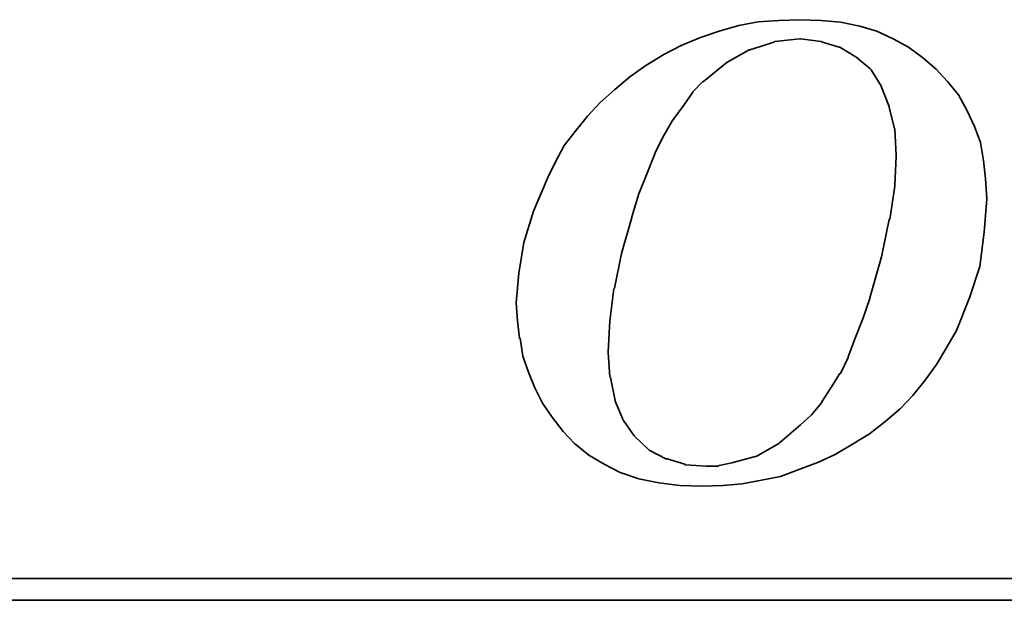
# Model space of a CAD drawing. Extents: x 21 to 250, y 59 to 189.
# Tile 33 of 49: x 203.42 to 208.19, y 118.06 to 120.88. Entities that reach past the tile are written whole.
import ezdxf

# ---------------------------------------------------------------- set-up
doc = ezdxf.new("R2010")
doc.units = 0
doc.header["$LTSCALE"] = 3
doc.header["$MEASUREMENT"] = 0
doc.layers.add('DIM', color=4, linetype='CONTINUOUS')
doc.layers.add('layer 1', color=7, linetype='CONTINUOUS')

# ---------------------------------------------------------------- blocks, each defined once
blk = doc.blocks.new('TBI MOTION logo(完整正式版)')
at = {"layer": 'layer 1', "color": 22, "lineweight": 35}
for points, knots in [([(-11.34375, -6.98375), (-11.34375, -6.98375), (-10.91375, -7.43875), (-10.91375, -7.43875), (-10.91375, -7.43875), (-10.91375, -7.43875), (-10.38625, -7.87125), (-10.38625, -7.87125), (-10.38625, -7.87125), (-10.38625, -7.87125), (-9.81125, -8.20375), (-9.81125, -8.20375), (-9.81125, -8.20375), (-9.81125, -8.20375), (-9.21125, -8.51875), (-9.21125, -8.51875), (-9.21125, -8.51875), (-9.21125, -8.51875), (-8.51625, -8.75875), (-8.51625, -8.75875), (-8.51625, -8.75875), (-8.51625, -8.75875), (-7.77125, -8.90375), (-7.77125, -8.90375), (-7.77125, -8.90375), (-7.77125, -8.90375), (-6.97875, -8.99875), (-6.97875, -8.99875), (-6.97875, -8.99875), (-6.97875, -8.99875), (-6.14125, -9.02375), (-6.14125, -9.02375), (-6.14125, -9.02375), (-6.14125, -9.02375), (-5.37125, -8.99875), (-5.37125, -8.99875), (-5.37125, -8.99875), (-5.37125, -8.99875), (-4.65375, -8.94875), (-4.65375, -8.94875), (-4.65375, -8.94875), (-4.65375, -8.94875), (-3.93375, -8.80625), (-3.93375, -8.80625), (-3.93375, -8.80625), (-3.93375, -8.80625), (-3.21375, -8.66375), (-3.21375, -8.66375), (-3.21375, -8.66375), (-3.21375, -8.66375), (-2.49375, -8.39875), (-2.49375, -8.39875), (-2.49375, -8.39875), (-2.49375, -8.39875), (-1.79875, -8.13375), (-1.79875, -8.13375), (-1.79875, -8.13375), (-1.79875, -8.13375), (-1.17375, -7.84375), (-1.17375, -7.84375), (-1.17375, -7.84375), (-1.17375, -7.84375), (-0.52375, -7.46375), (-0.52375, -7.46375), (-0.52375, -7.46375), (-0.52375, -7.46375), (0.10124, -7.07875), (0.10124, -7.07875), (0.10124, -7.07875), (0.10124, -7.07875), (0.67625, -6.62375), (0.67625, -6.62375), (0.67625, -6.62375), (0.67625, -6.62375), (1.24874, -6.14375), (1.24874, -6.14375), (1.24874, -6.14375), (1.24874, -6.14375), (1.72874, -5.64125), (1.72874, -5.64125), (1.72874, -5.64125), (1.72874, -5.64125), (2.18624, -5.06375), (2.18624, -5.06375), (2.18624, -5.06375), (2.18624, -5.06375), (2.61625, -4.48874), (2.61625, -4.48874), (2.61625, -4.48874), (2.61625, -4.48874), (3.00125, -3.83874), (3.00125, -3.83874), (3.00125, -3.83874), (3.00125, -3.83874), (3.36124, -3.21374), (3.36124, -3.21374), (3.36124, -3.21374), (3.36124, -3.21374), (3.84374, -1.99125), (3.84374, -1.99125), (3.84374, -1.99125), (3.84374, -1.99125), (4.22625, -0.81875), (4.22625, -0.81875), (4.22625, -0.81875), (4.22625, -0.81875), (4.39125, 0.45624), (4.39125, 0.45624), (4.39125, 0.45624), (4.39125, 0.45624), (4.48874, 1.70124), (4.48874, 1.70124), (4.48874, 1.70124), (4.48874, 1.70124), (4.43874, 2.44625), (4.43874, 2.44625), (4.43874, 2.44625), (4.43874, 2.44625), (4.36874, 3.14125), (4.36874, 3.14125), (4.36874, 3.14125), (4.36874, 3.14125), (4.25125, 3.81125), (4.25125, 3.81125), (4.25125, 3.81125), (4.25125, 3.81125), (4.03124, 4.41125), (4.03124, 4.41125), (4.03124, 4.41125), (4.03124, 4.41125), (3.74374, 5.01125), (3.74374, 5.01125), (3.74374, 5.01125), (3.74374, 5.01125), (3.43124, 5.58875), (3.43124, 5.58875), (3.43124, 5.58875), (3.43124, 5.58875), (3.02625, 6.09125), (3.02625, 6.09125), (3.02625, 6.09125), (3.02625, 6.09125), (2.59374, 6.54875), (2.59374, 6.54875), (2.59374, 6.54875), (2.59374, 6.54875), (2.09124, 6.98125), (2.09124, 6.98125), (2.09124, 6.98125), (2.09124, 6.98125), (1.56124, 7.36625), (1.56124, 7.36625), (1.56124, 7.36625), (1.56124, 7.36625), (0.98624, 7.67625), (0.98624, 7.67625), (0.98624, 7.67625), (0.98624, 7.67625), (0.38624, 7.96375), (0.38624, 7.96375), (0.38624, 7.96375), (0.38624, 7.96375), (-0.25875, 8.15625), (-0.25875, 8.15625), (-0.25875, 8.15625), (-0.25875, 8.15625), (-0.98125, 8.30125), (-0.98125, 8.30125), (-0.98125, 8.30125), (-0.98125, 8.30125), (-1.70124, 8.37125), (-1.70124, 8.37125), (-1.70124, 8.37125), (-1.70124, 8.37125), (-2.49375, 8.39624), (-2.49375, 8.39624), (-2.49375, 8.39624), (-2.49375, 8.39624), (-3.28625, 8.37125), (-3.28625, 8.37125), (-3.28625, 8.37125), (-3.28625, 8.37125), (-4.05125, 8.32125), (-4.05125, 8.32125), (-4.05125, 8.32125), (-4.05125, 8.32125), (-4.77375, 8.18125), (-4.77375, 8.18125), (-4.77375, 8.18125), (-4.77375, 8.18125), (-5.51625, 7.96375), (-5.51625, 7.96375), (-5.51625, 7.96375), (-5.51625, 7.96375), (-6.21125, 7.72625), (-6.21125, 7.72625), (-6.21125, 7.72625), (-6.21125, 7.72625), (-6.92875, 7.43625), (-6.92875, 7.43625), (-6.92875, 7.43625), (-6.92875, 7.43625), (-7.57875, 7.10125), (-7.57875, 7.10125), (-7.57875, 7.10125), (-7.57875, 7.10125), (-8.24875, 6.69125), (-8.24875, 6.69125), (-8.24875, 6.69125), (-8.24875, 6.69125), (-8.84875, 6.26125), (-8.84875, 6.26125), (-8.84875, 6.26125), (-8.84875, 6.26125), (-9.42625, 5.78125), (-9.42625, 5.78125), (-9.42625, 5.78125), (-9.42625, 5.78125), (-9.95375, 5.30125), (-9.95375, 5.30125), (-9.95375, 5.30125), (-9.95375, 5.30125), (-10.43375, 4.79624), (-10.43375, 4.79624), (-10.43375, 4.79624), (-10.43375, 4.79624), (-10.88875, 4.22125), (-10.88875, 4.22125), (-10.88875, 4.22125), (-10.88875, 4.22125), (-11.29875, 3.69375), (-11.29875, 3.69375), (-11.29875, 3.69375), (-11.29875, 3.69375), (-11.63375, 3.09125), (-11.63375, 3.09125), (-11.63375, 3.09125), (-11.63375, 3.09125), (-11.91875, 2.49625), (-11.91875, 2.49625), (-11.91875, 2.49625), (-11.91875, 2.49625), (-12.44875, 1.24625), (-12.44875, 1.24625), (-12.44875, 1.24625), (-12.44875, 1.24625), (-12.80875, 0.06874), (-12.80875, 0.06874), (-12.80875, 0.06874), (-12.80875, 0.06874), (-12.99875, -1.07875), (-12.99875, -1.07875), (-12.99875, -1.07875), (-12.99875, -1.07875), (-13.09375, -2.18375), (-13.09375, -2.18375), (-13.09375, -2.18375), (-13.09375, -2.18375), (-13.04875, -2.85375), (-13.04875, -2.85375), (-13.04875, -2.85375), (-13.04875, -2.85375), (-12.97375, -3.50375), (-12.97375, -3.50375), (-12.97375, -3.50375), (-12.97375, -3.50375), (-12.95375, -3.50375), (-12.95375, -3.50375), (-12.95375, -3.50375), (-12.95375, -3.50375), (-12.85375, -4.17375), (-12.85375, -4.17375), (-12.85375, -4.17375), (-12.85375, -4.17375), (-12.63875, -4.77624), (-12.63875, -4.77624), (-12.63875, -4.77624), (-12.63875, -4.77624), (-12.39875, -5.35125), (-12.39875, -5.35125), (-12.39875, -5.35125), (-12.39875, -5.35125), (-12.11375, -5.92875), (-12.11375, -5.92875), (-12.11375, -5.92875), (-12.11375, -5.92875), (-11.75375, -6.45375), (-11.75375, -6.45375), (-11.75375, -6.45375), (-11.75375, -6.45375), (-11.34375, -6.98375), (-11.34375, -6.98375)], [0, 0, 0, 0, 0.01369863, 0.01369863, 0.01369863, 0.01369863, 0.02739726, 0.02739726, 0.02739726, 0.02739726, 0.04109589, 0.04109589, 0.04109589, 0.04109589, 0.05479452, 0.05479452, 0.05479452, 0.05479452, 0.06849315, 0.06849315, 0.06849315, 0.06849315, 0.08219178, 0.08219178, 0.08219178, 0.08219178, 0.09589041, 0.09589041, 0.09589041, 0.09589041, 0.10958904, 0.10958904, 0.10958904, 0.10958904, 0.12328767, 0.12328767, 0.12328767, 0.12328767, 0.1369863, 0.1369863, 0.1369863, 0.1369863, 0.15068493, 0.15068493, 0.15068493, 0.15068493, 0.16438356, 0.16438356, 0.16438356, 0.16438356, 0.17808219, 0.17808219, 0.17808219, 0.17808219, 0.19178082, 0.19178082, 0.19178082, 0.19178082, 0.20547945, 0.20547945, 0.20547945, 0.20547945, 0.21917808, 0.21917808, 0.21917808, 0.21917808, 0.23287671, 0.23287671, 0.23287671, 0.23287671, 0.24657534, 0.24657534, 0.24657534, 0.24657534, 0.26027397, 0.26027397, 0.26027397, 0.26027397, 0.2739726, 0.2739726, 0.2739726, 0.2739726, 0.28767123, 0.28767123, 0.28767123, 0.28767123, 0.30136986, 0.30136986, 0.30136986, 0.30136986, 0.31506849, 0.31506849, 0.31506849, 0.31506849, 0.32876712, 0.32876712, 0.32876712, 0.32876712, 0.34246575, 0.34246575, 0.34246575, 0.34246575, 0.35616438, 0.35616438, 0.35616438, 0.35616438, 0.36986301, 0.36986301, 0.36986301, 0.36986301, 0.38356164, 0.38356164, 0.38356164, 0.38356164, 0.39726027, 0.39726027, 0.39726027, 0.39726027, 0.4109589, 0.4109589, 0.4109589, 0.4109589, 0.42465753, 0.42465753, 0.42465753, 0.42465753, 0.43835616, 0.43835616, 0.43835616, 0.43835616, 0.45205479, 0.45205479, 0.45205479, 0.45205479, 0.46575342, 0.46575342, 0.46575342, 0.46575342, 0.47945205, 0.47945205, 0.47945205, 0.47945205, 0.49315068, 0.49315068, 0.49315068, 0.49315068, 0.50684932, 0.50684932, 0.50684932, 0.50684932, 0.52054795, 0.52054795, 0.52054795, 0.52054795, 0.53424658, 0.53424658, 0.53424658, 0.53424658, 0.54794521, 0.54794521, 0.54794521, 0.54794521, 0.56164384, 0.56164384, 0.56164384, 0.56164384, 0.57534247, 0.57534247, 0.57534247, 0.57534247, 0.5890411, 0.5890411, 0.5890411, 0.5890411, 0.60273973, 0.60273973, 0.60273973, 0.60273973, 0.61643836, 0.61643836, 0.61643836, 0.61643836, 0.63013699, 0.63013699, 0.63013699, 0.63013699, 0.64383562, 0.64383562, 0.64383562, 0.64383562, 0.65753425, 0.65753425, 0.65753425, 0.65753425, 0.67123288, 0.67123288, 0.67123288, 0.67123288, 0.68493151, 0.68493151, 0.68493151, 0.68493151, 0.69863014, 0.69863014, 0.69863014, 0.69863014, 0.71232877, 0.71232877, 0.71232877, 0.71232877, 0.7260274, 0.7260274, 0.7260274, 0.7260274, 0.73972603, 0.73972603, 0.73972603, 0.73972603, 0.75342466, 0.75342466, 0.75342466, 0.75342466, 0.76712329, 0.76712329, 0.76712329, 0.76712329, 0.78082192, 0.78082192, 0.78082192, 0.78082192, 0.79452055, 0.79452055, 0.79452055, 0.79452055, 0.80821918, 0.80821918, 0.80821918, 0.80821918, 0.82191781, 0.82191781, 0.82191781, 0.82191781, 0.83561644, 0.83561644, 0.83561644, 0.83561644, 0.84931507, 0.84931507, 0.84931507, 0.84931507, 0.8630137, 0.8630137, 0.8630137, 0.8630137, 0.87671233, 0.87671233, 0.87671233, 0.87671233, 0.89041096, 0.89041096, 0.89041096, 0.89041096, 0.90410959, 0.90410959, 0.90410959, 0.90410959, 0.91780822, 0.91780822, 0.91780822, 0.91780822, 0.93150685, 0.93150685, 0.93150685, 0.93150685, 0.94520548, 0.94520548, 0.94520548, 0.94520548, 0.95890411, 0.95890411, 0.95890411, 0.95890411, 0.97260274, 0.97260274, 0.97260274, 0.97260274, 0.98630137, 0.98630137, 0.98630137, 0.98630137, 1, 1, 1, 1]), ([(-8.77875, 1.03124), (-8.77875, 1.03124), (-8.51625, 1.89625), (-8.51625, 1.89625), (-8.51625, 1.89625), (-8.51625, 1.89625), (-8.20375, 2.66375), (-8.20375, 2.66375), (-8.20375, 2.66375), (-8.20375, 2.66375), (-7.91625, 3.38125), (-7.91625, 3.38125), (-7.91625, 3.38125), (-7.91625, 3.38125), (-7.91625, 3.40624), (-7.91625, 3.40624), (-7.91625, 3.40624), (-7.91625, 3.40624), (-7.57875, 4.07624), (-7.57875, 4.07624), (-7.57875, 4.07624), (-7.57875, 4.07624), (-7.24375, 4.65125), (-7.24375, 4.65125), (-7.24375, 4.65125), (-7.24375, 4.65125), (-7.21875, 4.65125), (-7.21875, 4.65125), (-7.21875, 4.65125), (-7.21875, 4.65125), (-7.21875, 4.67624), (-7.21875, 4.67624), (-7.21875, 4.67624), (-7.21875, 4.67624), (-6.83625, 5.20375), (-6.83625, 5.20375), (-6.83625, 5.20375), (-6.83625, 5.20375), (-6.49875, 5.68625), (-6.49875, 5.68625), (-6.49875, 5.68625), (-6.49875, 5.68625), (-6.49875, 5.70625), (-6.49875, 5.70625), (-6.49875, 5.70625), (-6.49875, 5.70625), (-6.11625, 6.09125), (-6.11625, 6.09125), (-6.11625, 6.09125), (-6.11625, 6.09125), (-6.09125, 6.09125), (-6.09125, 6.09125), (-6.09125, 6.09125), (-6.09125, 6.09125), (-5.27375, 6.76625), (-5.27375, 6.76625), (-5.27375, 6.76625), (-5.27375, 6.76625), (-5.24875, 6.76625), (-5.24875, 6.76625), (-5.24875, 6.76625), (-5.24875, 6.76625), (-5.24875, 6.78625), (-5.24875, 6.78625), (-5.24875, 6.78625), (-5.24875, 6.78625), (-4.38875, 7.26624), (-4.38875, 7.26624), (-4.38875, 7.26624), (-4.38875, 7.26624), (-4.36125, 7.26624), (-4.36125, 7.26624), (-4.36125, 7.26624), (-4.36125, 7.26624), (-3.93375, 7.41125), (-3.93375, 7.41125), (-3.93375, 7.41125), (-3.93375, 7.41125), (-3.47375, 7.55625), (-3.47375, 7.55625), (-3.47375, 7.55625), (-3.47375, 7.55625), (-3.45375, 7.55625), (-3.45375, 7.55625), (-3.45375, 7.55625), (-3.45375, 7.55625), (-3.42875, 7.58124), (-3.42875, 7.58124), (-3.42875, 7.58124), (-3.42875, 7.58124), (-2.97375, 7.62625), (-2.97375, 7.62625), (-2.97375, 7.62625), (-2.97375, 7.62625), (-2.49375, 7.67625), (-2.49375, 7.67625), (-2.49375, 7.67625), (-2.49375, 7.67625), (-2.46875, 7.67625), (-2.46875, 7.67625), (-2.46875, 7.67625), (-2.46875, 7.67625), (-1.70124, 7.58124), (-1.70124, 7.58124), (-1.70124, 7.58124), (-1.70124, 7.58124), (-1.67875, 7.55625), (-1.67875, 7.55625), (-1.67875, 7.55625), (-1.67875, 7.55625), (-1.65375, 7.55625), (-1.65375, 7.55625), (-1.65375, 7.55625), (-1.65375, 7.55625), (-1.03125, 7.36625), (-1.03125, 7.36625), (-1.03125, 7.36625), (-1.03125, 7.36625), (-1.00625, 7.36625), (-1.00625, 7.36625), (-1.00625, 7.36625), (-1.00625, 7.36625), (-0.43124, 7.02624), (-0.43124, 7.02624), (-0.43124, 7.02624), (-0.43124, 7.02624), (-0.40625, 7.00624), (-0.40625, 7.00624), (-0.40625, 7.00624), (-0.40625, 7.00624), (0.12124, 6.57124), (0.12124, 6.57124), (0.12124, 6.57124), (0.12124, 6.57124), (0.14624, 6.54875), (0.14624, 6.54875), (0.14624, 6.54875), (0.14624, 6.54875), (0.17124, 6.52375), (0.17124, 6.52375), (0.17124, 6.52375), (0.17124, 6.52375), (0.55625, 5.89875), (0.55625, 5.89875), (0.55625, 5.89875), (0.55625, 5.89875), (0.55625, 5.87625), (0.55625, 5.87625), (0.55625, 5.87625), (0.55625, 5.87625), (0.84124, 5.15625), (0.84124, 5.15625), (0.84124, 5.15625), (0.84124, 5.15625), (0.84124, 5.13125), (0.84124, 5.13125), (0.84124, 5.13125), (0.84124, 5.13125), (1.03624, 4.31875), (1.03624, 4.31875), (1.03624, 4.31875), (1.03624, 4.31875), (1.05624, 4.31875), (1.05624, 4.31875), (1.05624, 4.31875), (1.05624, 4.31875), (1.05624, 4.29125), (1.05624, 4.29125), (1.05624, 4.29125), (1.05624, 4.29125), (1.10625, 3.33125), (1.10625, 3.33125), (1.10625, 3.33125), (1.10625, 3.33125), (1.10625, 3.30875), (1.10625, 3.30875), (1.10625, 3.30875), (1.10625, 3.30875), (1.05624, 2.20624), (1.05624, 2.20624), (1.05624, 2.20624), (1.05624, 2.20624), (1.05624, 2.18124), (1.05624, 2.18124), (1.05624, 2.18124), (1.05624, 2.18124), (0.86624, 0.93624), (0.86624, 0.93624), (0.86624, 0.93624), (0.86624, 0.93624), (0.84124, 0.93624), (0.84124, 0.93624), (0.84124, 0.93624), (0.84124, 0.93624), (0.55625, -0.45874), (0.55625, -0.45874), (0.55625, -0.45874), (0.55625, -0.45874), (0.12124, -1.99125), (0.12124, -1.99125), (0.12124, -1.99125), (0.12124, -1.99125), (0.12124, -2.01874), (0.12124, -2.01874), (0.12124, -2.01874), (0.12124, -2.01874), (-0.13874, -2.78375), (-0.13874, -2.78375), (-0.13874, -2.78375), (-0.13874, -2.78375), (-0.43124, -3.50375), (-0.43124, -3.50375), (-0.43124, -3.50375), (-0.43124, -3.50375), (-0.69375, -4.19875), (-0.69375, -4.19875), (-0.69375, -4.19875), (-0.69375, -4.19875), (-0.69375, -4.22375), (-0.69375, -4.22375), (-0.69375, -4.22375), (-0.69375, -4.22375), (-0.98125, -4.82374), (-0.98125, -4.82374), (-0.98125, -4.82374), (-0.98125, -4.82374), (-1.00625, -4.82374), (-1.00625, -4.82374), (-1.00625, -4.82374), (-1.00625, -4.82374), (-1.33875, -5.35125), (-1.33875, -5.35125), (-1.33875, -5.35125), (-1.33875, -5.35125), (-1.67875, -5.87875), (-1.67875, -5.87875), (-1.67875, -5.87875), (-1.67875, -5.87875), (-1.67875, -5.90375), (-1.67875, -5.90375), (-1.67875, -5.90375), (-1.67875, -5.90375), (-2.05875, -6.35875), (-2.05875, -6.35875), (-2.05875, -6.35875), (-2.05875, -6.35875), (-2.08375, -6.38375), (-2.08375, -6.38375), (-2.08375, -6.38375), (-2.08375, -6.38375), (-2.46875, -6.74375), (-2.46875, -6.74375), (-2.46875, -6.74375), (-2.46875, -6.74375), (-3.25875, -7.41625), (-3.25875, -7.41625), (-3.25875, -7.41625), (-3.25875, -7.41625), (-3.28625, -7.43875), (-3.28625, -7.43875), (-3.28625, -7.43875), (-3.28625, -7.43875), (-4.12375, -7.91875), (-4.12375, -7.91875), (-4.12375, -7.91875), (-4.12375, -7.91875), (-4.14875, -7.91875), (-4.14875, -7.91875), (-4.14875, -7.91875), (-4.14875, -7.91875), (-4.17125, -7.91875), (-4.17125, -7.91875), (-4.17125, -7.91875), (-4.17125, -7.91875), (-5.03375, -8.15875), (-5.03375, -8.15875), (-5.03375, -8.15875), (-5.03375, -8.15875), (-5.51625, -8.25625), (-5.51625, -8.25625), (-5.51625, -8.25625), (-5.51625, -8.25625), (-5.54125, -8.27875), (-5.54125, -8.27875), (-5.54125, -8.27875), (-5.54125, -8.27875), (-5.56375, -8.27875), (-5.56375, -8.27875), (-5.56375, -8.27875), (-5.56375, -8.27875), (-5.99625, -8.27875), (-5.99625, -8.27875), (-5.99625, -8.27875), (-5.99625, -8.27875), (-6.76375, -8.23125), (-6.76375, -8.23125), (-6.76375, -8.23125), (-6.76375, -8.23125), (-6.78875, -8.23125), (-6.78875, -8.23125), (-6.78875, -8.23125), (-6.78875, -8.23125), (-6.78875, -8.20375), (-6.78875, -8.20375), (-6.78875, -8.20375), (-6.78875, -8.20375), (-7.45875, -8.01375), (-7.45875, -8.01375), (-7.45875, -8.01375), (-7.45875, -8.01375), (-7.48375, -8.01375), (-7.48375, -8.01375), (-7.48375, -8.01375), (-7.48375, -8.01375), (-7.50875, -8.01375), (-7.50875, -8.01375), (-7.50875, -8.01375), (-7.50875, -8.01375), (-8.13125, -7.67875), (-8.13125, -7.67875), (-8.13125, -7.67875), (-8.13125, -7.67875), (-8.15625, -7.65375), (-8.15625, -7.65375), (-8.15625, -7.65375), (-8.15625, -7.65375), (-8.65875, -7.17375), (-8.65875, -7.17375), (-8.65875, -7.17375), (-8.65875, -7.17375), (-8.68375, -7.14875), (-8.68375, -7.14875), (-8.68375, -7.14875), (-8.68375, -7.14875), (-9.08875, -6.57375), (-9.08875, -6.57375), (-9.08875, -6.57375), (-9.08875, -6.57375), (-9.11375, -6.54875), (-9.11375, -6.54875), (-9.11375, -6.54875), (-9.11375, -6.54875), (-9.11375, -6.52875), (-9.11375, -6.52875), (-9.11375, -6.52875), (-9.11375, -6.52875), (-9.40375, -5.85375), (-9.40375, -5.85375), (-9.40375, -5.85375), (-9.40375, -5.85375), (-9.40375, -5.82875), (-9.40375, -5.82875), (-9.40375, -5.82875), (-9.40375, -5.82875), (-9.56875, -4.96875), (-9.56875, -4.96875), (-9.56875, -4.96875), (-9.56875, -4.96875), (-9.59375, -4.94375), (-9.59375, -4.94375), (-9.59375, -4.94375), (-9.59375, -4.94375), (-9.66375, -4.03375), (-9.66375, -4.03375), (-9.66375, -4.03375), (-9.66375, -4.03375), (-9.66375, -4.00875), (-9.66375, -4.00875), (-9.66375, -4.00875), (-9.66375, -4.00875), (-9.59375, -2.85375), (-9.59375, -2.85375), (-9.59375, -2.85375), (-9.59375, -2.85375), (-9.45125, -1.65875), (-9.45125, -1.65875), (-9.45125, -1.65875), (-9.45125, -1.65875), (-9.42625, -1.63375), (-9.42625, -1.63375), (-9.42625, -1.63375), (-9.42625, -1.63375), (-9.16125, -0.33875), (-9.16125, -0.33875), (-9.16125, -0.33875), (-9.16125, -0.33875), (-8.77875, 1.00624), (-8.77875, 1.00624), (-8.77875, 1.00624), (-8.77875, 1.00624), (-8.77875, 1.03124), (-8.77875, 1.03124)], [0, 0, 0, 0, 0.01020408, 0.01020408, 0.01020408, 0.01020408, 0.02040816, 0.02040816, 0.02040816, 0.02040816, 0.03061224, 0.03061224, 0.03061224, 0.03061224, 0.04081633, 0.04081633, 0.04081633, 0.04081633, 0.05102041, 0.05102041, 0.05102041, 0.05102041, 0.06122449, 0.06122449, 0.06122449, 0.06122449, 0.07142857, 0.07142857, 0.07142857, 0.07142857, 0.08163265, 0.08163265, 0.08163265, 0.08163265, 0.09183673, 0.09183673, 0.09183673, 0.09183673, 0.10204082, 0.10204082, 0.10204082, 0.10204082, 0.1122449, 0.1122449, 0.1122449, 0.1122449, 0.12244898, 0.12244898, 0.12244898, 0.12244898, 0.13265306, 0.13265306, 0.13265306, 0.13265306, 0.14285714, 0.14285714, 0.14285714, 0.14285714, 0.15306122, 0.15306122, 0.15306122, 0.15306122, 0.16326531, 0.16326531, 0.16326531, 0.16326531, 0.17346939, 0.17346939, 0.17346939, 0.17346939, 0.18367347, 0.18367347, 0.18367347, 0.18367347, 0.19387755, 0.19387755, 0.19387755, 0.19387755, 0.20408163, 0.20408163, 0.20408163, 0.20408163, 0.21428571, 0.21428571, 0.21428571, 0.21428571, 0.2244898, 0.2244898, 0.2244898, 0.2244898, 0.23469388, 0.23469388, 0.23469388, 0.23469388, 0.24489796, 0.24489796, 0.24489796, 0.24489796, 0.25510204, 0.25510204, 0.25510204, 0.25510204, 0.26530612, 0.26530612, 0.26530612, 0.26530612, 0.2755102, 0.2755102, 0.2755102, 0.2755102, 0.28571429, 0.28571429, 0.28571429, 0.28571429, 0.29591837, 0.29591837, 0.29591837, 0.29591837, 0.30612245, 0.30612245, 0.30612245, 0.30612245, 0.31632653, 0.31632653, 0.31632653, 0.31632653, 0.32653061, 0.32653061, 0.32653061, 0.32653061, 0.33673469, 0.33673469, 0.33673469, 0.33673469, 0.34693878, 0.34693878, 0.34693878, 0.34693878, 0.35714286, 0.35714286, 0.35714286, 0.35714286, 0.36734694, 0.36734694, 0.36734694, 0.36734694, 0.37755102, 0.37755102, 0.37755102, 0.37755102, 0.3877551, 0.3877551, 0.3877551, 0.3877551, 0.39795918, 0.39795918, 0.39795918, 0.39795918, 0.40816327, 0.40816327, 0.40816327, 0.40816327, 0.41836735, 0.41836735, 0.41836735, 0.41836735, 0.42857143, 0.42857143, 0.42857143, 0.42857143, 0.43877551, 0.43877551, 0.43877551, 0.43877551, 0.44897959, 0.44897959, 0.44897959, 0.44897959, 0.45918367, 0.45918367, 0.45918367, 0.45918367, 0.46938776, 0.46938776, 0.46938776, 0.46938776, 0.47959184, 0.47959184, 0.47959184, 0.47959184, 0.48979592, 0.48979592, 0.48979592, 0.48979592, 0.5, 0.5, 0.5, 0.5, 0.51020408, 0.51020408, 0.51020408, 0.51020408, 0.52040816, 0.52040816, 0.52040816, 0.52040816, 0.53061224, 0.53061224, 0.53061224, 0.53061224, 0.54081633, 0.54081633, 0.54081633, 0.54081633, 0.55102041, 0.55102041, 0.55102041, 0.55102041, 0.56122449, 0.56122449, 0.56122449, 0.56122449, 0.57142857, 0.57142857, 0.57142857, 0.57142857, 0.58163265, 0.58163265, 0.58163265, 0.58163265, 0.59183673, 0.59183673, 0.59183673, 0.59183673, 0.60204082, 0.60204082, 0.60204082, 0.60204082, 0.6122449, 0.6122449, 0.6122449, 0.6122449, 0.62244898, 0.62244898, 0.62244898, 0.62244898, 0.63265306, 0.63265306, 0.63265306, 0.63265306, 0.64285714, 0.64285714, 0.64285714, 0.64285714, 0.65306122, 0.65306122, 0.65306122, 0.65306122, 0.66326531, 0.66326531, 0.66326531, 0.66326531, 0.67346939, 0.67346939, 0.67346939, 0.67346939, 0.68367347, 0.68367347, 0.68367347, 0.68367347, 0.69387755, 0.69387755, 0.69387755, 0.69387755, 0.70408163, 0.70408163, 0.70408163, 0.70408163, 0.71428571, 0.71428571, 0.71428571, 0.71428571, 0.7244898, 0.7244898, 0.7244898, 0.7244898, 0.73469388, 0.73469388, 0.73469388, 0.73469388, 0.74489796, 0.74489796, 0.74489796, 0.74489796, 0.75510204, 0.75510204, 0.75510204, 0.75510204, 0.76530612, 0.76530612, 0.76530612, 0.76530612, 0.7755102, 0.7755102, 0.7755102, 0.7755102, 0.78571429, 0.78571429, 0.78571429, 0.78571429, 0.79591837, 0.79591837, 0.79591837, 0.79591837, 0.80612245, 0.80612245, 0.80612245, 0.80612245, 0.81632653, 0.81632653, 0.81632653, 0.81632653, 0.82653061, 0.82653061, 0.82653061, 0.82653061, 0.83673469, 0.83673469, 0.83673469, 0.83673469, 0.84693878, 0.84693878, 0.84693878, 0.84693878, 0.85714286, 0.85714286, 0.85714286, 0.85714286, 0.86734694, 0.86734694, 0.86734694, 0.86734694, 0.87755102, 0.87755102, 0.87755102, 0.87755102, 0.8877551, 0.8877551, 0.8877551, 0.8877551, 0.89795918, 0.89795918, 0.89795918, 0.89795918, 0.90816327, 0.90816327, 0.90816327, 0.90816327, 0.91836735, 0.91836735, 0.91836735, 0.91836735, 0.92857143, 0.92857143, 0.92857143, 0.92857143, 0.93877551, 0.93877551, 0.93877551, 0.93877551, 0.94897959, 0.94897959, 0.94897959, 0.94897959, 0.95918367, 0.95918367, 0.95918367, 0.95918367, 0.96938776, 0.96938776, 0.96938776, 0.96938776, 0.97959184, 0.97959184, 0.97959184, 0.97959184, 0.98979592, 0.98979592, 0.98979592, 0.98979592, 1, 1, 1, 1]), ([(75.90875, -9.47875), (75.90875, -9.47875), (75.90875, -12.28625), (75.90875, -12.28625), (75.90875, -12.28625), (75.90875, -12.28625), (75.90875, -12.47875), (75.90875, -12.47875), (75.90875, -12.47875), (75.90875, -12.47875), (75.71625, -12.47875), (75.71625, -12.47875), (75.71625, -12.47875), (75.71625, -12.47875), (-88.32875, -12.47875), (-88.32875, -12.47875), (-88.32875, -12.47875), (-88.32875, -12.47875), (-88.32875, -13.29375), (-88.32875, -13.29375), (-88.32875, -13.29375), (-88.32875, -13.29375), (82.89125, -13.29375), (82.89125, -13.29375), (82.89125, -13.29375), (82.89125, -13.29375), (75.90875, -9.47875), (75.90875, -9.47875)], [0, 0, 0, 0, 0.14285714, 0.14285714, 0.14285714, 0.14285714, 0.28571429, 0.28571429, 0.28571429, 0.28571429, 0.42857143, 0.42857143, 0.42857143, 0.42857143, 0.57142857, 0.57142857, 0.57142857, 0.57142857, 0.71428571, 0.71428571, 0.71428571, 0.71428571, 0.85714286, 0.85714286, 0.85714286, 0.85714286, 1, 1, 1, 1])]:
    blk.add_open_spline(points, degree=3, knots=knots, dxfattribs=at)

msp = doc.modelspace()

# ---------------------------------------------------------------- block references
at = {"layer": 'DIM', "xscale": 0.1296000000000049, "yscale": 0.1296000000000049, "zscale": 0.1296}
msp.add_blockref('TBI MOTION logo(完整正式版)', (207.5259, 119.7871), dxfattribs=at)

doc.saveas('drawing.dxf')
